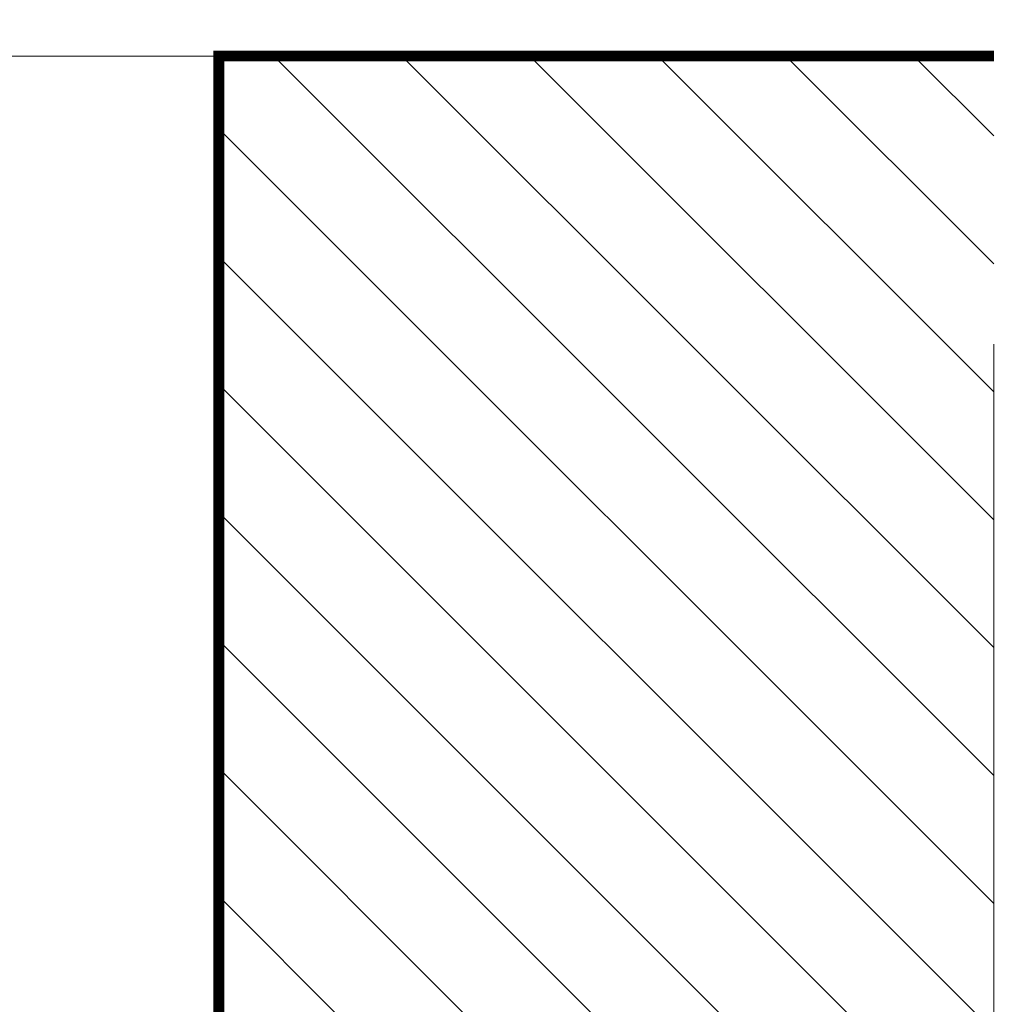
# Model space of a CAD drawing. Extents: x 4615668 to 9294084, y 5325188 to 10688993.
# Tile 40 of 256: x 4635353 to 4635380, y 5331418 to 5331445. Entities that reach past the tile are written whole.
import ezdxf

# ---------------------------------------------------------------- set-up
doc = ezdxf.new("R2010")
doc.units = 0
doc.header["$MEASUREMENT"] = 0
doc.linetypes.add('BUIB05', pattern=[1, 0.5, -0.5])
doc.linetypes.add('DASHDOT', pattern=[25.4, 12.7, -6.35, 0, -6.35])
doc.layers.add('A_wymiary', color=152, linetype='Continuous', lineweight=5)
doc.layers.add('hatch', color=253, linetype='Continuous', lineweight=0)
doc.layers.add('sciany', color=1, linetype='Continuous')

msp = doc.modelspace()

# ---------------------------------------------------------------- hatches: boundary and pattern name
at = {"layer": 'hatch', "lineweight": 0, "ltscale": 40, "transparency": 33554687}
h = msp.add_hatch(dxfattribs=at)
h.set_pattern_fill('ANSI31', color=256, scale=20, angle=90)
h.set_pattern_definition([(135, (9981082.0262, 698577.8487), (-1.767766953, -1.767766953), [])])
h.paths.add_polyline_path([(4635298.466, 5331426.825), (4635273.466, 5331426.825), (4635273.466, 5331414.325), (4635298.466, 5331414.325)])
h.paths.add_polyline_path([(4635298.466, 5331426.825), (4635298.466, 5331444.325), (4635273.466, 5331444.325), (4635273.466, 5331426.825)])
h.paths.add_polyline_path([(4635265.651, 5331426.825), (4635265.651, 5331414.325), (4635273.466, 5331414.325), (4635273.466, 5331426.825)])
h.paths.add_polyline_path([(4635265.651, 5331444.325), (4635265.651, 5331426.825), (4635273.466, 5331426.825), (4635273.466, 5331444.325)])
h.paths.add_polyline_path([(4635379.88, 5331414.325), (4635379.88, 5331426.825), (4635358.466, 5331426.825), (4635358.466, 5331414.325)])
h.paths.add_polyline_path([(4635379.88, 5331426.825), (4635379.88, 5331444.325), (4635358.466, 5331444.325), (4635358.466, 5331426.825)])

# ---------------------------------------------------------------- linework, layer by layer
at = {"linetype": 'DASHDOT', "lineweight": 0}
msp.add_lwpolyline([(4635379.88, 5331444.325), (4635265.651, 5331444.325)], dxfattribs=at)
msp.add_lwpolyline([(4635358.466, 5331414.325), (4635358.466, 5331444.325), (4635298.466, 5331444.3), (4635298.466, 5331414.3)], close=True, dxfattribs=at)
at = {"layer": 'A_wymiary', "linetype": 'BUIB05', "ltscale": 40}
msp.add_lwpolyline([(4635265.651, 5331476.359), (4635379.88, 5331476.359), (4635379.88, 5331378.292), (4635265.651, 5331378.292)], close=True, dxfattribs=at)
at = {"layer": 'sciany', "ltscale": 40, "const_width": 0.3}
msp.add_lwpolyline([(4635379.88, 5331414.325), (4635358.466, 5331414.325), (4635358.466, 5331444.325), (4635379.88, 5331444.325)], dxfattribs=at)

doc.saveas('drawing.dxf')
